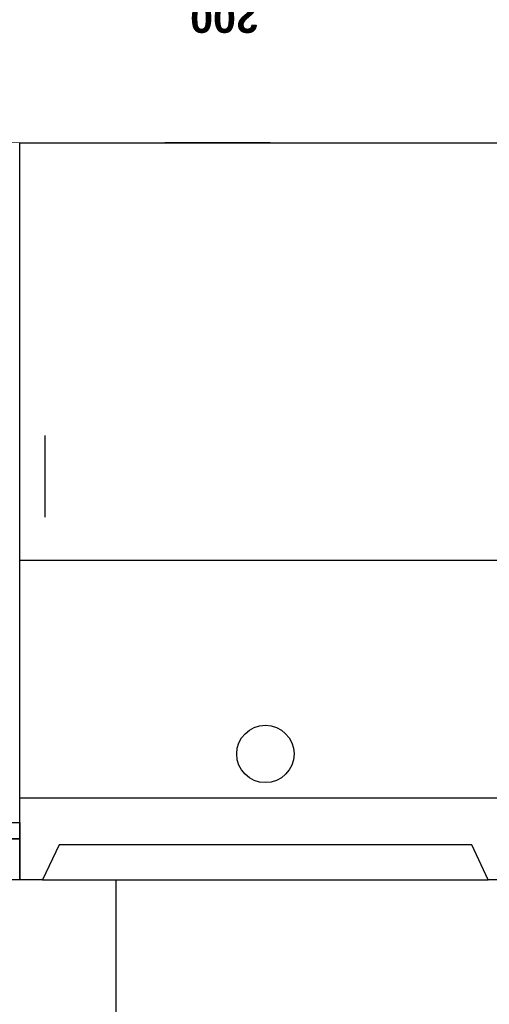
# Model space of a CAD drawing. Extents: x 1 to 126, y -14 to 17.
# Tile 14 of 132: x 25.941 to 26.514, y -5.146 to -3.943. Entities that reach past the tile are written whole.
import ezdxf
from ezdxf.enums import TextEntityAlignment as Align

# ---------------------------------------------------------------- set-up
doc = ezdxf.new("R2010")
doc.units = 0
doc.set_wipeout_variables(frame=1)
doc.header["$PDMODE"] = 3
for name, color, linetype in [('A-ALBA-0', 9, 'Continuous'), ('A-ALBA-1', 1, 'Continuous'), ('A-ANNO-PLANI @ 20', 1, 'Continuous'), ('A-ANNO-SIMB @ 20', 2, 'Continuous'), ('A-ANOT-COTA-ACUM', 1, 'Continuous'), ('A-ANOT-COTA-PARC', 1, 'Continuous'), ('A-ANOT-NIVL', 2, 'Continuous'), ('A-ANOT-NIVL @ 20', 2, 'Continuous')]:
    doc.layers.add(name, color=color, linetype=linetype)
doc.layers.add('A-ALBA-4', color=2, linetype='Continuous', lineweight=25)
doc.styles.add('BIS estudio', font='swissl.ttf')
doc.styles.add('BIS-ANOT', font='swiss.ttf')
doc.styles.add('BIS-COTA', font='swissb.ttf')
doc.styles.add('BIS-COTA-ACUM', font='swissi.ttf', dxfattribs={"oblique": 20})
doc.styles.add('E5-100', font='micross.ttf')
doc.dimstyles.new('BIS-COTA-ACUM', dxfattribs={"dimscale": 0.9, "dimtxt": 0.0016, "dimasz": 0.001, "dimexe": 0.0035, "dimexo": 0, "dimgap": 0.0005, "dimtad": 1, "dimdec": 1, "dimlfac": 100, "dimrnd": 1, "dimzin": 9, "dimdsep": 46, "dimtxsty": 'BIS-COTA-ACUM', "dimblk1": 'MARK1', "dimblk2": 'MARK2', "dimsah": 1, "dimcen": 0, "dimclrd": 1, "dimclre": 256, "dimclrt": 256, "dimaunit": 1, "dimadec": 0, "dimazin": 0, "dimtfac": 1, "dimtdec": 1, "dimtix": 1, "dimtmove": 2, "dimatfit": 3, "dimldrblk": 'MARK1', "dimfxl": 1, "dimtolj": 1, "dimarcsym": 1})
doc.dimstyles.new('BIS-COTA-PARC', dxfattribs={"dimscale": 0, "dimtxt": 0.0018, "dimasz": 0.001, "dimexe": 0.0015, "dimexo": 0, "dimgap": 0.0005, "dimtad": 1, "dimdec": 0, "dimlfac": 100, "dimzin": 9, "dimdsep": 46, "dimtxsty": 'BIS-COTA', "dimblk": 'OBLIQUE', "dimcen": 2.5, "dimclrd": 256, "dimclre": 251, "dimclrt": 2, "dimadec": 1, "dimazin": 2, "dimtfac": 1, "dimtdec": 0, "dimtix": 1, "dimtmove": 2, "dimatfit": 3, "dimldrblk": 'DOT', "dimfxl": 0.0015, "dimfxlon": 1, "dimtolj": 1, "dimtzin": 0, "dimarcsym": 0})

# ---------------------------------------------------------------- blocks, each defined once
blk = doc.blocks.new('A-ANNO-NOM-2')
blk.add_wipeout([(0, -0.001913), (0.000299, -0.00189), (0.000591, -0.00182), (0.000869, -0.001705), (0.001125, -0.001548), (0.001353, -0.001353), (0.001548, -0.001125), (0.001705, -0.000869), (0.00182, -0.000591), (0.00189, -0.000299), (0.001913, 0), (0.00189, 0.000299), (0.00182, 0.000591), (0.001705, 0.000869), (0.001548, 0.001125), (0.001353, 0.001353), (0.001125, 0.001548), (0.000869, 0.001705), (0.000591, 0.00182), (0.000299, 0.00189), (0, 0.001913), (-0.000299, 0.00189), (-0.000591, 0.00182), (-0.000869, 0.001705), (-0.001125, 0.001548), (-0.001353, 0.001353), (-0.001548, 0.001125), (-0.001705, 0.000869), (-0.00182, 0.000591), (-0.00189, 0.000299), (-0.001913, 0), (-0.00189, -0.000299), (-0.00182, -0.000591), (-0.001705, -0.000869), (-0.001548, -0.001125), (-0.001353, -0.001353), (-0.001125, -0.001548), (-0.000869, -0.001705), (-0.000591, -0.00182), (-0.000299, -0.00189)])
blk.add_lwpolyline([(0, -0.001913), (0.000299, -0.00189), (0.000591, -0.00182), (0.000869, -0.001705), (0.001125, -0.001548), (0.001353, -0.001353), (0.001548, -0.001125), (0.001705, -0.000869), (0.00182, -0.000591), (0.00189, -0.000299), (0.001913, 0), (0.00189, 0.000299), (0.00182, 0.000591), (0.001705, 0.000869), (0.001548, 0.001125), (0.001353, 0.001353), (0.001125, 0.001548), (0.000869, 0.001705), (0.000591, 0.00182), (0.000299, 0.00189), (0, 0.001913), (-0.000299, 0.00189), (-0.000591, 0.00182), (-0.000869, 0.001705), (-0.001125, 0.001548), (-0.001353, 0.001353), (-0.001548, 0.001125), (-0.001705, 0.000869), (-0.00182, 0.000591), (-0.00189, 0.000299), (-0.001913, 0), (-0.00189, -0.000299), (-0.00182, -0.000591), (-0.001705, -0.000869), (-0.001548, -0.001125), (-0.001353, -0.001353), (-0.001125, -0.001548), (-0.000869, -0.001705), (-0.000591, -0.00182), (-0.000299, -0.00189)], close=True)
at = {"color": 1, "linetype": 'Continuous', "style": 'E5-100'}
blk.add_attdef('LETRA', text='', height=0.00175, dxfattribs=at).set_placement((0, 0), align=Align.MIDDLE_CENTER)
blk = doc.blocks.new('*U47')
at = {"color": 0, "linetype": 'Continuous'}
blk.add_line((-0.004296, 0), (0.002148, 0), dxfattribs=at)
at = {"color": 0, "linetype": 'Continuous', "ltscale": 5}
blk.add_lwpolyline([(-0.002148, -0.002148), (0.002148, -0.002148), (0, 0), (-0.002148, -0.002148)], dxfattribs=at)
blk.add_wipeout([(0, 0), (0.002148, -0.002148), (-0.002148, -0.002148)])
blk = doc.blocks.new('CCA-PLANI1')
blk.add_wipeout([(0.225, 0), (0.2186, -0.0189), (0.2045, -0.0333), (0.1875, -0.0442), (0.1691, -0.0528), (0.15, -0.0596), (0.1305, -0.0652), (0.1108, -0.0696), (0.0908, -0.0732), (0.0708, -0.0759), (0.0506, -0.078), (0.0304, -0.0793), (0.0101, -0.0799), (-0.0101, -0.0799), (-0.0304, -0.0793), (-0.0506, -0.078), (-0.0708, -0.0759), (-0.0908, -0.0732), (-0.1108, -0.0696), (-0.1305, -0.0652), (-0.15, -0.0596), (-0.1691, -0.0528), (-0.1875, -0.0442), (-0.2045, -0.0333), (-0.2186, -0.0189), (-0.225, 0), (-0.2186, 0.0189), (-0.2045, 0.0333), (-0.1875, 0.0442), (-0.1691, 0.0528), (-0.15, 0.0596), (-0.1305, 0.0652), (-0.1108, 0.0696), (-0.0908, 0.0732), (-0.0708, 0.0759), (-0.0506, 0.078), (-0.0304, 0.0793), (-0.0101, 0.0799), (0.0101, 0.0799), (0.0304, 0.0793), (0.0506, 0.078), (0.0708, 0.0759), (0.0908, 0.0732), (0.1108, 0.0696), (0.1305, 0.0652), (0.15, 0.0596), (0.1691, 0.0528), (0.1875, 0.0442), (0.2045, 0.0333), (0.2186, 0.0189)])
blk.add_ellipse((0, 0), major_axis=(-0.225, 0), ratio=0.355556, start_param=-3.141592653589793, end_param=3.141592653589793)
at = {"color": 2, "style": 'E5-100'}
blk.add_attdef('TIPO', text='', height=0.075, rotation=360, dxfattribs=at).set_placement((0, 0), align=Align.MIDDLE_CENTER)
blk = doc.blocks.new('_Oblique')
at = {"color": 0, "lineweight": -2}
blk.add_line((-0.5, -0.5), (0.5, 0.5), dxfattribs=at)
blk = doc.blocks.new('*D319')
at = {"layer": 'A-ANOT-COTA-PARC', "color": 251, "lineweight": -2, "transparency": 16777216}
for p, q in [((25.1907, -3.9427), (25.1907, -3.8827)), ((27.1907, -3.9427), (27.1907, -3.8827))]:
    blk.add_line(p, q, dxfattribs=at)
at = {"layer": 'A-ANOT-COTA-PARC', "lineweight": -2, "transparency": 16777216}
blk.add_line((27.1907, -3.9127), (25.1907, -3.9127), dxfattribs=at)
at = {"layer": 'Defpoints', "color": 0, "transparency": 16777216}
for p in [(25.1907, -3.9127), (25.1907, -4.0939), (27.1907, -4.0939)]:
    blk.add_point(p, dxfattribs=at)
at = {"layer": 'A-ANOT-COTA-PARC', "lineweight": -2, "transparency": 16777216, "xscale": 0.02, "yscale": 0.02, "zscale": 0.02, "rotation": 180}
blk.add_blockref('_Oblique', (25.1907, -3.9127), dxfattribs=at)
at = {"layer": 'A-ANOT-COTA-PARC', "lineweight": -2, "transparency": 16777216, "xscale": 0.02, "yscale": 0.02, "zscale": 0.02}
blk.add_blockref('_Oblique', (27.1907, -3.9127), dxfattribs=at)
at = {"layer": 'A-ANOT-COTA-PARC', "color": 2, "transparency": 16777216, "insert": (26.1907, -3.9412), "char_height": 0.036, "attachment_point": 5, "rotation": 180, "style": 'BIS-COTA'}
blk.add_mtext('\\A1;200', dxfattribs=at)
blk = doc.blocks.new('_Dot')
at = {"color": 0, "linetype": 'ByBlock', "lineweight": -2}
blk.add_line((-0.5, 0), (-1, 0), dxfattribs=at)
at = {"color": 0, "linetype": 'ByBlock', "const_width": 0.5}
blk.add_lwpolyline([(-0.25, 0, 1), (0.25, 0, 1)], format="xyb", close=True, dxfattribs=at)
blk = doc.blocks.new('*D321')
at = {"layer": 'A-ANOT-COTA-ACUM', "lineweight": -2, "transparency": 16777216}
blk.add_line((25.5657, -4.4939), (25.4213, -4.4939), dxfattribs=at)
at = {"layer": 'Defpoints', "color": 0, "transparency": 16777216}
for p in [(27.3007, 1.8885), (25.4905, -4.4939), (25.5657, -4.4939)]:
    blk.add_point(p, dxfattribs=at)
at = {"layer": 'A-ANOT-COTA-ACUM', "transparency": 16777216, "insert": (25.4509, -4.5204), "char_height": 0.032, "attachment_point": 5, "rotation": 180, "style": 'BIS-COTA-ACUM'}
blk.add_mtext('\\A1;40', dxfattribs=at)
blk = doc.blocks.new('MARK1')
at = {"color": 0}
for p, q in [((1, 0), (-1, 0)), ((0, 1.5), (0, -1.5))]:
    blk.add_line(p, q, dxfattribs=at)
blk.add_lwpolyline([(0.5, 0.5), (-0.5, -0.5)], dxfattribs=at)
blk = doc.blocks.new('MARK2')
at = {"color": 0}
for p, q in [((1, 0), (-1, 0)), ((0, 1.5), (0, -1.5))]:
    blk.add_line(p, q, dxfattribs=at)
blk.add_lwpolyline([(0.5, 0.5), (-0.5, -0.5)], dxfattribs=at)
blk = doc.blocks.new('CCA-EQUI2-FA 2')
blk.add_wipeout([(2, 0), (0, 0), (0, 0.9), (0.6779, 0.9), (0.698, 0.8573), (1.202, 0.8573), (1.2221, 0.9), (1.8527, 0.9), (1.8527, 0.9), (1.8527, 0.9), (1.8527, 0.9), (1.8556, 0.9), (1.8585, 0.9), (1.8608, 0.9), (1.8637, 0.9), (1.8658, 0.9), (1.8675, 0.9), (1.8695, 0.9), (1.8717, 0.9), (1.8861, 0.9), (1.8968, 0.9), (1.9037, 0.9), (1.9105, 0.9), (1.917, 0.9), (1.9211, 0.9), (1.9276, 0.9), (1.9276, 0.9), (1.9491, 0.9), (1.9491, 0.9), (1.9871, 0.9), (1.9871, 0.9), (2, 0.9)])
for p, q in [((1.25, 0.8), (0.65, 0.8)), ((1.2188, 0.4571), (1.2188, 0.3571))]:
    blk.add_line(p, q)
for points in [[(0.65, 0.05), (0.65, 0.9), (0.6779, 0.9), (0.698, 0.8573), (1.202, 0.8573), (1.2221, 0.9), (1.25, 0.9), (1.25, 0.05)], [(1.9871, 0.9), (2, 0.9), (2, 0.85), (1.25, 0.85), (1.25, 0.9), (1.8527, 0.9)]]:
    blk.add_lwpolyline(points)
for points in [[(2, 0.85), (2, 0.83), (1.25, 0.83), (1.25, 0.85)], [(1.25, 0), (0.65, 0), (0.65, 0.51), (1.25, 0.51)]]:
    blk.add_lwpolyline(points, close=True)
blk.add_circle((0.95, 0.7462), 0.035)

msp = doc.modelspace()

# ---------------------------------------------------------------- hatches: boundary and pattern name
at = {"layer": 'A-ALBA-0'}
h = msp.add_hatch(dxfattribs=at)
h.set_pattern_fill('_USER', color=256, scale=0.3, pattern_type=0)
h.set_pattern_definition([(360, (25.45832, 35.0324), (3e-16, 0.3), [])])
h.paths.add_polyline_path([(27.1907, -4.9939), (25.1907, -4.9939), (25.1907, -5.5939), (27.1907, -5.5939)])
h.paths.add_polyline_path([(26.5407, -4.0939), (27.1907, -4.0939), (27.1907, -4.9239), (26.5407, -4.9239)])
edge = h.paths.add_edge_path()
edge.add_line((25.3107, -4.9239), (25.3107, -4.6839))
edge.add_arc((25.3307, -4.6839), 0.02, 90, 180, ccw=False)
edge.add_line((25.3307, -4.6639), (25.7897, -4.6639))
edge.add_arc((25.7897, -4.6839), 0.02, 0, 90, ccw=False)
edge.add_line((25.8097, -4.6839), (25.8097, -4.9239))
edge.add_line((25.8097, -4.9239), (25.9407, -4.9239))
edge.add_line((25.9407, -4.9239), (25.9407, -4.0939))
edge.add_line((25.9407, -4.0939), (25.1907, -4.0939))
edge.add_line((25.1907, -4.0939), (25.1907, -4.9239))
edge.add_line((25.1907, -4.9239), (25.3107, -4.9239))
h = msp.add_hatch(dxfattribs=at)
h.set_pattern_fill('_USER', color=256, scale=0.6, angle=90, pattern_type=0)
h.set_pattern_definition([(90, (25.4583, 35.0324), (-0.6, 7e-16), [])])
h.paths.add_polyline_path([(27.1907, -4.9939), (25.1907, -4.9939), (25.1907, -5.5939), (27.1907, -5.5939)])
h.paths.add_polyline_path([(26.5407, -4.0939), (27.1907, -4.0939), (27.1907, -4.9239), (26.5407, -4.9239)])
edge = h.paths.add_edge_path()
edge.add_line((25.8097, -4.6839), (25.8097, -4.9239))
edge.add_line((25.8097, -4.9239), (25.9407, -4.9239))
edge.add_line((25.9407, -4.9239), (25.9407, -4.0939))
edge.add_line((25.9407, -4.0939), (25.1907, -4.0939))
edge.add_line((25.1907, -4.0939), (25.1907, -4.9239))
edge.add_line((25.1907, -4.9239), (25.3107, -4.9239))
edge.add_line((25.3107, -4.9239), (25.3107, -4.6839))
edge.add_arc((25.3307, -4.6839), 0.02, 90, 180, ccw=False)
edge.add_line((25.3307, -4.6639), (25.7897, -4.6639))
edge.add_arc((25.7897, -4.6839), 0.02, 0, 90, ccw=False)

# ---------------------------------------------------------------- linework, layer by layer
msp.add_line((25.9685, -4.9939), (26.5128, -4.9939), dxfattribs=at)
at = {"layer": 'A-ALBA-4'}
msp.add_lwpolyline([(27.2057, -7.1339), (25.1757, -7.1339), (25.1757, -5.6039), (25.1907, -5.6039), (25.1907, -4.0939), (27.1907, -4.0939), (27.1907, -5.6039), (27.2057, -5.6039)], close=True, dxfattribs=at)

# ---------------------------------------------------------------- texts
at = {"layer": 'A-ANOT-NIVL', "color": 2, "insert": (26.169, -4.17), "char_height": 0.0375, "attachment_point": 5, "rotation": 180, "style": 'BIS estudio'}
msp.add_mtext('\\A1;NPT', dxfattribs=at)

# ---------------------------------------------------------------- next in the draw order: block references
at = {"layer": 'A-ANNO-PLANI @ 20'}
ref = msp.add_blockref('CCA-PLANI1', (26.0669, -4.8434), dxfattribs=dict(at, xscale=-0.400175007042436, yscale=0.400175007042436, zscale=0.400175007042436, rotation=180))
ref.add_attrib('TIPO', 'E07', dxfattribs={"layer": '0', "color": 2, "height": 0.03001, "rotation": 180, "style": 'E5-100'}).set_placement((26.0671, -4.8434), align=Align.MIDDLE_CENTER)
at = {"layer": 'A-ANNO-SIMB @ 20', "linetype": 'Continuous'}
ref = msp.add_blockref('A-ANNO-NOM-2', (26.1946, -4.4586), dxfattribs=dict(at, xscale=-20, yscale=20, zscale=20, rotation=180))
ref.add_attrib('LETRA', 'Ga', dxfattribs={"layer": '0', "color": 1, "linetype": 'Continuous', "height": 0.035, "rotation": 180, "style": 'BIS-ANOT'}).set_placement((26.1962, -4.4586), align=Align.MIDDLE_CENTER)
at = {"layer": 'A-ANOT-NIVL @ 20', "xscale": -20, "yscale": 20, "zscale": 20, "rotation": 359.9999999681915}
msp.add_blockref('*U47', (26.1607, -4.0939), dxfattribs=at)

# ---------------------------------------------------------------- next in the draw order: dimensions: what is measured, and where the dimension line sits
at = {"layer": 'A-ANOT-COTA-ACUM'}
dim = msp.add_ordinate_dim(feature_location=(25.5657, -4.4939), offset=(-0.0752, 0), dtype=0, origin=(27.3007, 1.8885), text='40', dimstyle='BIS-COTA-ACUM', override={"dimscale": 0, "dimtix": 1, "dimtofl": 1, "dimtmove": 2, "dimatfit": 3}, dxfattribs=at)
dim.commit()
dim.dimension.update_dxf_attribs({"geometry": '*D321', "text_midpoint": (25.4509, -4.5204)})
at = {"layer": 'A-ANOT-COTA-PARC'}
dim = msp.add_linear_dim(base=(25.1907, -3.9127), p1=(27.1907, -4.0939), p2=(25.1907, -4.0939), angle=180, dimstyle='BIS-COTA-PARC', override={"dimscale": 0, "dimtix": 1, "dimtofl": 1, "dimtmove": 2, "dimatfit": 3}, dxfattribs=at)
dim.commit()
dim.dimension.update_dxf_attribs({"geometry": '*D319', "text_midpoint": (26.1907, -3.9412)})

# ---------------------------------------------------------------- next in the draw order: block references
at = {"layer": 'A-ALBA-1', "rotation": 179.9999999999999}
msp.add_blockref('CCA-EQUI2-FA 2', (27.1907, -4.0939), dxfattribs=at)

doc.saveas('drawing.dxf')
